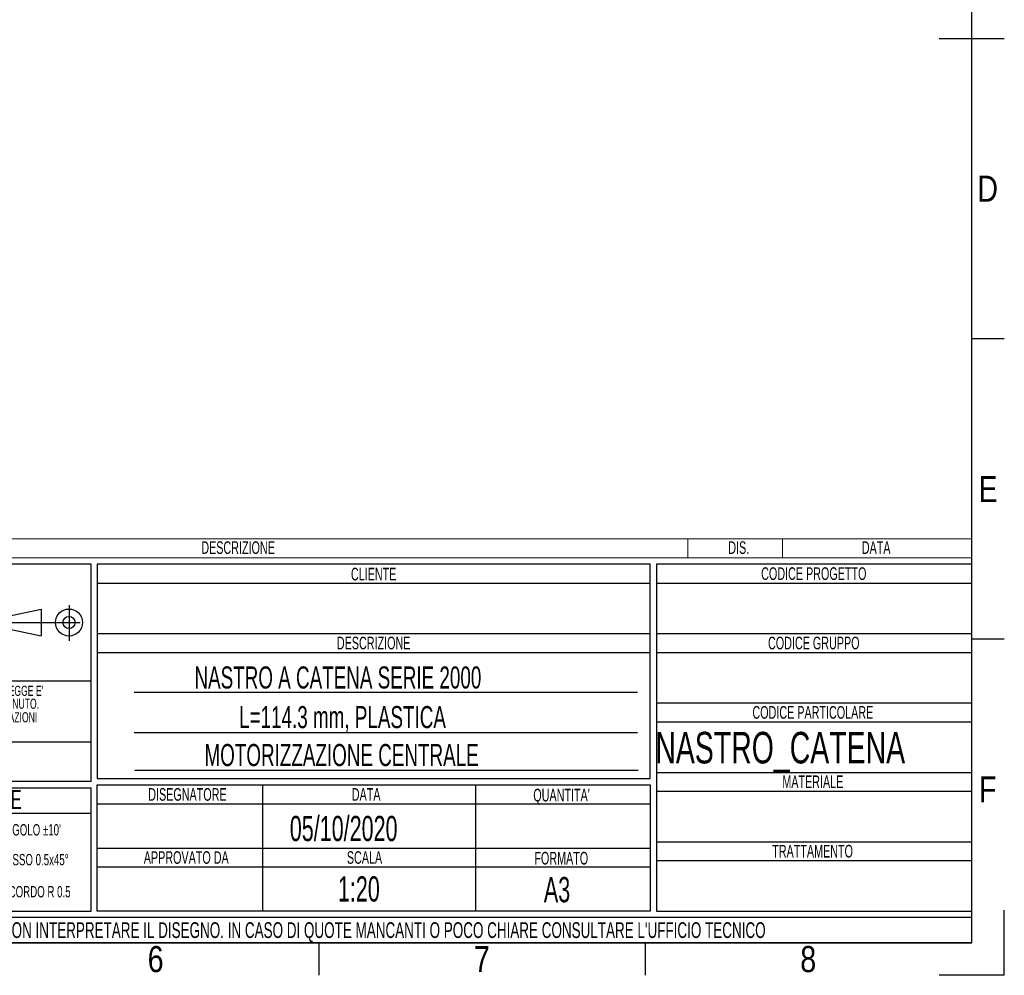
# Model space of a CAD drawing. Header units: millimetres. Extents: x 0 to 420, y 0 to 297.
# Tile 17 of 21: x 264 to 420, y 0 to 151. Entities that reach past the tile are written whole.
import ezdxf
from ezdxf.enums import TextEntityAlignment as Align

# ---------------------------------------------------------------- set-up
doc = ezdxf.new("R2010")
doc.units = ezdxf.units.MM
doc.linetypes.add('CENTERX2', pattern=[20.32, 12.7, -2.54, 2.54, -2.54])
doc.layers.add('CARTIGLIO', color=140, linetype='Continuous')
doc.styles.add('SLDTEXTSTYLE0', font='TXT', dxfattribs={"width": 0.638298})
doc.styles.add('SLDTEXTSTYLE1', font='TXT', dxfattribs={"width": 0.675})
doc.styles.add('SLDTEXTSTYLE2', font='TXT', dxfattribs={"width": 0.821468})

# ---------------------------------------------------------------- blocks, each defined once
blk = doc.blocks.new('SW_NOTE_0')
at = {"layer": 'CARTIGLIO', "color": 0, "insert": (1.97, 2.58), "char_height": 2, "attachment_point": 2, "style": 'SLDTEXTSTYLE0'}
blk.add_mtext('DIS.', dxfattribs=at)
blk = doc.blocks.new('SW_NOTE_0_1')
at = {"layer": 'CARTIGLIO', "color": 0, "insert": (7.1, 2.58), "char_height": 2, "attachment_point": 2, "style": 'SLDTEXTSTYLE0'}
blk.add_mtext('DESCRIZIONE', dxfattribs=at)
blk = doc.blocks.new('SW_NOTE_0_2')
at = {"layer": 'CARTIGLIO', "color": 0, "insert": (2.85, 2.58), "char_height": 2, "attachment_point": 2, "style": 'SLDTEXTSTYLE0'}
blk.add_mtext('DATA', dxfattribs=at)
blk = doc.blocks.new('SW_NOTE_0_8')
at = {"layer": 'CARTIGLIO', "color": 0, "insert": (8.57, 2.32), "char_height": 1.8, "attachment_point": 2, "style": 'SLDTEXTSTYLE0'}
blk.add_mtext('RACCORDO R 0.5', dxfattribs=at)
blk = doc.blocks.new('SW_NOTE_0_9')
at = {"layer": 'CARTIGLIO', "color": 0, "char_height": 1.6, "attachment_point": 2, "style": 'SLDTEXTSTYLE0'}
for s, insert in [("DISEGNO DI PROPRIETA'", (10.28, 2.06)), ('ALUSIC srl', (25.45, 2.06)), (". A TERMINI DI LEGGE E'", (39.41, 2.06))]:
    blk.add_mtext(s, dxfattribs=dict(at, insert=insert))
blk = doc.blocks.new('SW_NOTE_0_11')
at = {"layer": 'CARTIGLIO', "color": 0, "insert": (7.59, 2.32), "char_height": 1.8, "attachment_point": 2, "style": 'SLDTEXTSTYLE0'}
blk.add_mtext('SMUSSO 0.5x45°', dxfattribs=at)
blk = doc.blocks.new('SW_NOTE_0_12')
at = {"layer": 'CARTIGLIO', "color": 0, "insert": (27.34, 2.06), "char_height": 1.6, "attachment_point": 2, "style": 'SLDTEXTSTYLE0'}
blk.add_mtext('VIETATO RIPRODURRE O COMUNICARNE A TERZI IL CONTENUTO.', dxfattribs=at)
blk = doc.blocks.new('SW_NOTE_0_13')
at = {"layer": 'CARTIGLIO', "color": 0, "insert": (28.04, 2.06), "char_height": 1.6, "attachment_point": 2, "style": 'SLDTEXTSTYLE0'}
blk.add_mtext('DISEGNO ESEGUITO CON CAD NON SONO AMMESSE VARIAZIONI', dxfattribs=at)
blk = doc.blocks.new('SW_NOTE_0_14')
at = {"layer": 'CARTIGLIO', "color": 0, "insert": (21.07, 5.8), "char_height": 4.5, "attachment_point": 2, "style": 'SLDTEXTSTYLE1'}
blk.add_mtext('CONFIDENZIALE', dxfattribs=at)
blk = doc.blocks.new('SW_NOTE_0_15')
at = {"layer": 'CARTIGLIO', "color": 0, "insert": (23.94, 3.87), "char_height": 3, "attachment_point": 2, "style": 'SLDTEXTSTYLE0'}
blk.add_mtext('TOLLERANZE DI LAVORAZIONE', dxfattribs=at)
blk = doc.blocks.new('SW_NOTE_0_16')
at = {"layer": 'CARTIGLIO', "color": 0, "insert": (6.68, 2.32), "char_height": 1.8, "attachment_point": 2, "style": 'SLDTEXTSTYLE0'}
blk.add_mtext("ANGOLO ±10'", dxfattribs=at)
blk = doc.blocks.new('SW_NOTE_0_17')
at = {"layer": 'CARTIGLIO', "color": 0, "insert": (10.69, 2.58), "char_height": 2, "attachment_point": 2, "style": 'SLDTEXTSTYLE0'}
blk.add_mtext('CODICE PROGETTO', dxfattribs=at)
blk = doc.blocks.new('SW_NOTE_0_18')
at = {"layer": 'CARTIGLIO', "color": 0, "insert": (9.55, 2.58), "char_height": 2, "attachment_point": 2, "style": 'SLDTEXTSTYLE0'}
blk.add_mtext('CODICE GRUPPO', dxfattribs=at)
blk = doc.blocks.new('SW_NOTE_0_19')
at = {"layer": 'CARTIGLIO', "color": 0, "insert": (12.15, 2.58), "char_height": 2, "attachment_point": 2, "style": 'SLDTEXTSTYLE0'}
blk.add_mtext('CODICE PARTICOLARE', dxfattribs=at)
blk = doc.blocks.new('SW_NOTE_0_20')
at = {"layer": 'CARTIGLIO', "color": 0, "insert": (5.69, 2.58), "char_height": 2, "attachment_point": 2, "style": 'SLDTEXTSTYLE0'}
blk.add_mtext('MATERIALE', dxfattribs=at)
blk = doc.blocks.new('SW_NOTE_0_21')
at = {"layer": 'CARTIGLIO', "color": 0, "insert": (4.23, 2.58), "char_height": 2, "attachment_point": 2, "style": 'SLDTEXTSTYLE0'}
blk.add_mtext('CLIENTE', dxfattribs=at)
blk = doc.blocks.new('SW_NOTE_0_22')
at = {"layer": 'CARTIGLIO', "color": 0, "insert": (7.1, 2.58), "char_height": 2, "attachment_point": 2, "style": 'SLDTEXTSTYLE0'}
blk.add_mtext('DESCRIZIONE', dxfattribs=at)
blk = doc.blocks.new('SW_NOTE_0_23')
at = {"layer": 'CARTIGLIO', "color": 0, "insert": (5.56, 2.58), "char_height": 2, "attachment_point": 2, "style": 'SLDTEXTSTYLE0'}
blk.add_mtext("QUANTITA'", dxfattribs=at)
blk = doc.blocks.new('SW_NOTE_0_24')
at = {"layer": 'CARTIGLIO', "color": 0, "insert": (2.85, 2.58), "char_height": 2, "attachment_point": 2, "style": 'SLDTEXTSTYLE0'}
blk.add_mtext('DATA', dxfattribs=at)
blk = doc.blocks.new('SW_NOTE_0_25')
at = {"layer": 'CARTIGLIO', "color": 0, "insert": (7.61, 2.58), "char_height": 2, "attachment_point": 2, "style": 'SLDTEXTSTYLE0'}
blk.add_mtext('DISEGNATORE', dxfattribs=at)
blk = doc.blocks.new('SW_NOTE_0_26')
at = {"layer": 'CARTIGLIO', "color": 0, "insert": (5.4, 2.58), "char_height": 2, "attachment_point": 2, "style": 'SLDTEXTSTYLE0'}
blk.add_mtext('FORMATO', dxfattribs=at)
blk = doc.blocks.new('SW_NOTE_0_27')
at = {"layer": 'CARTIGLIO', "color": 0, "insert": (8.67, 2.58), "char_height": 2, "attachment_point": 2, "style": 'SLDTEXTSTYLE0'}
blk.add_mtext('APPROVATO DA', dxfattribs=at)
blk = doc.blocks.new('SW_NOTE_0_28')
at = {"layer": 'CARTIGLIO', "color": 0, "insert": (3.51, 2.58), "char_height": 2, "attachment_point": 2, "style": 'SLDTEXTSTYLE0'}
blk.add_mtext('SCALA', dxfattribs=at)
blk = doc.blocks.new('SW_NOTE_0_29')
at = {"layer": 'CARTIGLIO', "color": 0, "insert": (85.41, 3.22), "char_height": 2.5, "attachment_point": 2, "style": 'SLDTEXTSTYLE0'}
blk.add_mtext("ATTENZIONE: NON INTERPRETARE IL DISEGNO. IN CASO DI QUOTE MANCANTI O POCO CHIARE CONSULTARE L'UFFICIO TECNICO", dxfattribs=at)
blk = doc.blocks.new('SW_NOTE_0_30')
at = {"layer": 'CARTIGLIO', "color": 0, "insert": (7.53, 2.58), "char_height": 2, "attachment_point": 2, "style": 'SLDTEXTSTYLE0'}
blk.add_mtext('TRATTAMENTO', dxfattribs=at)
blk = doc.blocks.new('Cartiglio ALUSIC particolari STD')
at = {"color": 161, "linetype": 'Continuous', "lineweight": 18}
for p, q in [((175.68, 251.71), (375.33, 251.71)), ((330.33, 251.71), (330.33, 248.71)), ((345.33, 251.71), (345.33, 248.71)), ((375.33, 248.71), (375.33, 251.71)), ((175.68, 248.71), (375.33, 248.71))]:
    blk.add_line(p, q, dxfattribs=at)
at = {"layer": 'CARTIGLIO'}
for p, q in [((235.68, 247.71), (175.68, 247.71)), ((235.68, 213.26), (235.68, 247.71)), ((324.33, 247.71), (236.68, 247.71)), ((236.68, 247.71), (236.68, 213.71)), ((324.33, 213.71), (324.33, 247.71)), ((375.33, 247.71), (325.33, 247.71)), ((325.33, 247.71), (325.33, 192.71)), ((375.33, 192.71), (375.33, 247.71)), ((236.68, 244.71), (324.33, 244.71)), ((325.33, 244.71), (375.33, 244.71)), ((222.27, 239.42), (227.76, 240.6)), ((227.76, 240.6), (227.76, 236.33)), ((222.27, 237.51), (227.76, 236.33)), ((236.68, 236.71), (324.33, 236.71)), ((325.33, 236.71), (375.33, 236.71)), ((236.68, 233.71), (324.33, 233.71)), ((325.33, 233.71), (375.33, 233.71)), ((175.68, 229.21), (235.68, 229.21)), ((322.33, 227.38), (242.5, 227.38)), ((325.33, 225.71), (375.33, 225.71)), ((325.33, 222.71), (375.33, 222.71)), ((242.5, 221.02), (322.33, 221.02)), ((235.68, 219.48), (175.68, 219.48)), ((242.62, 215.03), (322.45, 215.03)), ((325.33, 214.71), (375.33, 214.71)), ((235.68, 213.26), (175.68, 213.26)), ((236.68, 213.71), (324.33, 213.71)), ((236.68, 212.71), (324.33, 212.71)), ((236.68, 192.71), (236.68, 212.71)), ((262.85, 212.71), (262.85, 192.71)), ((296.67, 212.71), (296.67, 192.71)), ((324.33, 212.71), (324.33, 192.71)), ((175.68, 212.26), (235.68, 212.26)), ((235.68, 192.71), (235.68, 212.26)), ((325.33, 211.71), (375.33, 211.71)), ((236.68, 209.71), (324.33, 209.71)), ((235.66, 208.2), (175.66, 208.2)), ((325.33, 203.71), (375.33, 203.71)), ((236.68, 202.71), (324.33, 202.71)), ((325.33, 200.71), (375.33, 200.71)), ((236.68, 199.71), (324.33, 199.71)), ((175.68, 192.71), (235.68, 192.71)), ((324.33, 192.71), (236.68, 192.71)), ((325.33, 192.71), (375.33, 192.71)), ((375.33, 191.71), (175.68, 191.71)), ((375.33, 187.71), (375.33, 191.71)), ((175.68, 187.71), (375.33, 187.71))]:
    blk.add_line(p, q, dxfattribs=at)
at = {"layer": 'CARTIGLIO', "linetype": 'CENTERX2'}
for p, q in [((232.19, 241.22), (232.19, 235.55)), ((221.26, 238.46), (235.09, 238.46))]:
    blk.add_line(p, q, dxfattribs=at)
at = {"layer": 'CARTIGLIO', "linetype": 'Continuous'}
blk.add_line((175.67, 187.71), (375.33, 187.71), dxfattribs=at)
at = {"layer": 'CARTIGLIO'}
for radius in [2.14, 0.957]:
    blk.add_circle((232.19, 238.46), radius, dxfattribs=at)
at = {"layer": 'CARTIGLIO', "color": 140}
for name, p in [('SW_NOTE_0_1', (251.9, 248.75)), ('SW_NOTE_0', (336.42, 248.75)), ('SW_NOTE_0_2', (357.33, 248.75)), ('SW_NOTE_0_21', (276.27, 244.55)), ('SW_NOTE_0_17', (339.6, 244.63)), ('SW_NOTE_0_22', (273.4, 233.63)), ('SW_NOTE_0_18', (340.74, 233.63)), ('SW_NOTE_0_9', (180.68, 226.37)), ('SW_NOTE_0_12', (178.06, 224.33)), ('SW_NOTE_0_19', (337.99, 222.63)), ('SW_NOTE_0_13', (177.34, 222.18)), ('SW_NOTE_0_14', (183.94, 213.18)), ('SW_NOTE_0_20', (344.45, 211.63)), ('SW_NOTE_0_15', (181.24, 208.03)), ('SW_NOTE_0_25', (243.36, 209.63)), ('SW_NOTE_0_24', (276.46, 209.63)), ('SW_NOTE_0_23', (304.73, 209.52)), ('SW_NOTE_0_16', (219.3, 204.18)), ('SW_NOTE_0_30', (342.57, 200.63)), ('SW_NOTE_0_11', (218.38, 199.45)), ('SW_NOTE_0_27', (242.11, 199.63)), ('SW_NOTE_0_28', (275.54, 199.63)), ('SW_NOTE_0_26', (304.85, 199.52)), ('SW_NOTE_0_8', (217.34, 194.37)), ('SW_NOTE_0_29', (189.34, 187.73))]:
    blk.add_blockref(name, p, dxfattribs=at)
for tag, height, style, width, p in [('AUTOATTR1', 3.5, 'SLDTEXTSTYLE0', 0.638298, (284.73, 231.41)), ('AUTOATTR2', 3.5, 'SLDTEXTSTYLE0', 0.638298, (283.56, 225.14)), ('AUTOATTR6', 5, 'SLDTEXTSTYLE1', 0.675, (353.2, 221.01)), ('AUTOATTR11', 3.5, 'SLDTEXTSTYLE0', 0.638298, (284.85, 219.12)), ('AUTOATTR8', 4, 'SLDTEXTSTYLE0', 0.638298, (280.95, 207.72)), ('AUTOATTR9', 4, 'SLDTEXTSTYLE0', 0.638298, (279.83, 198.14)), ('AUTOATTR0', 4, 'SLDTEXTSTYLE0', 0.638298, (310.74, 198.03))]:
    blk.add_attdef(tag, text='', height=height, dxfattribs=dict(at, style=style, width=width)).set_placement(p, align=Align.TOP_CENTER)
for tag in ['AUTOATTR3', 'AUTOATTR4', 'AUTOATTR5', 'AUTOATTR7', 'AUTOATTR10', 'AUTOATTR12', 'AUTOATTR13']:
    blk.add_attdef(tag, (0, 0), '', height=4, dxfattribs=at)

msp = doc.modelspace()

# ---------------------------------------------------------------- linework, layer by layer
at = {"layer": 'CARTIGLIO', "linetype": 'Continuous'}
for p, q in [((414.8274, 5.171), (414.8274, 291.82257)), ((409.65318, 148.49679), (420.00161, 148.49679)), ((420.00161, 100.894), (414.8274, 100.894)), ((420.00161, 53.29121), (414.8274, 53.29121)), ((420.00161, -0.00321), (420.00161, 10.34522)), ((5.18012, 5.171), (414.8274, 5.171)), ((215.17583, 5.171), (414.8274, 5.171)), ((311.34308, -0.00321), (311.34308, 5.171)), ((363.08524, -0.00321), (363.08524, 5.171)), ((420.00161, -0.00321), (409.65318, -0.00321))]:
    msp.add_line(p, q, dxfattribs=at)
at = {"layer": 'CARTIGLIO'}
msp.add_line((215.1774, 5.171), (414.8274, 5.171), dxfattribs=at)

# ---------------------------------------------------------------- block references
ref = msp.add_blockref('Cartiglio ALUSIC particolari STD', (39.50217, -182.54229), dxfattribs=at)
ref.add_attrib('AUTOATTR0', 'A3', dxfattribs={"color": 140, "height": 4, "style": 'SLDTEXTSTYLE0', "width": 0.638298}).set_placement((346.98883, 10.37439), align=Align.BOTTOM_LEFT)
ref.add_attrib('AUTOATTR1', 'NASTRO A CATENA SERIE 2000', dxfattribs={"color": 140, "height": 3.5, "style": 'SLDTEXTSTYLE0', "width": 0.638298}).set_placement((291.58435, 44.40164), align=Align.BOTTOM_LEFT)
ref.add_attrib('AUTOATTR2', 'L=114.3 mm, PLASTICA', dxfattribs={"color": 140, "height": 3.5, "style": 'SLDTEXTSTYLE0', "width": 0.638298}).set_placement((298.66698, 38.12302), align=Align.BOTTOM_LEFT)
ref.add_attrib('AUTOATTR6', 'NASTRO_CATENA', dxfattribs={"color": 140, "height": 5, "style": 'SLDTEXTSTYLE1', "width": 0.675}).set_placement((364.65726, 32.07946), align=Align.BOTTOM_LEFT)
ref.add_attrib('AUTOATTR8', '05/10/2020', dxfattribs={"color": 140, "height": 4, "style": 'SLDTEXTSTYLE0', "width": 0.638298}).set_placement((306.70072, 20.06509), align=Align.BOTTOM_LEFT)
ref.add_attrib('AUTOATTR9', '1:20', dxfattribs={"color": 140, "height": 4, "style": 'SLDTEXTSTYLE0', "width": 0.638298}).set_placement((314.32849, 10.48603), align=Align.BOTTOM_LEFT)
ref.add_attrib('AUTOATTR11', 'MOTORIZZAZIONE CENTRALE', dxfattribs={"color": 140, "height": 3.5, "style": 'SLDTEXTSTYLE0', "width": 0.638298}).set_placement((293.17743, 32.11183), align=Align.BOTTOM_LEFT)

# ---------------------------------------------------------------- texts
at = {"layer": 'CARTIGLIO', "char_height": 4.13937, "attachment_point": 2, "style": 'SLDTEXTSTYLE2'}
for s, insert in [('D', (417.36554, 126.74857)), ('E', (417.42546, 79.14578)), ('F', (417.36817, 31.543)), ('6', (285.42834, 4.63707)), ('8', (388.91266, 4.63707)), ('7', (337.1705, 4.63707))]:
    msp.add_mtext(s, dxfattribs=dict(at, insert=insert))

doc.saveas('drawing.dxf')
